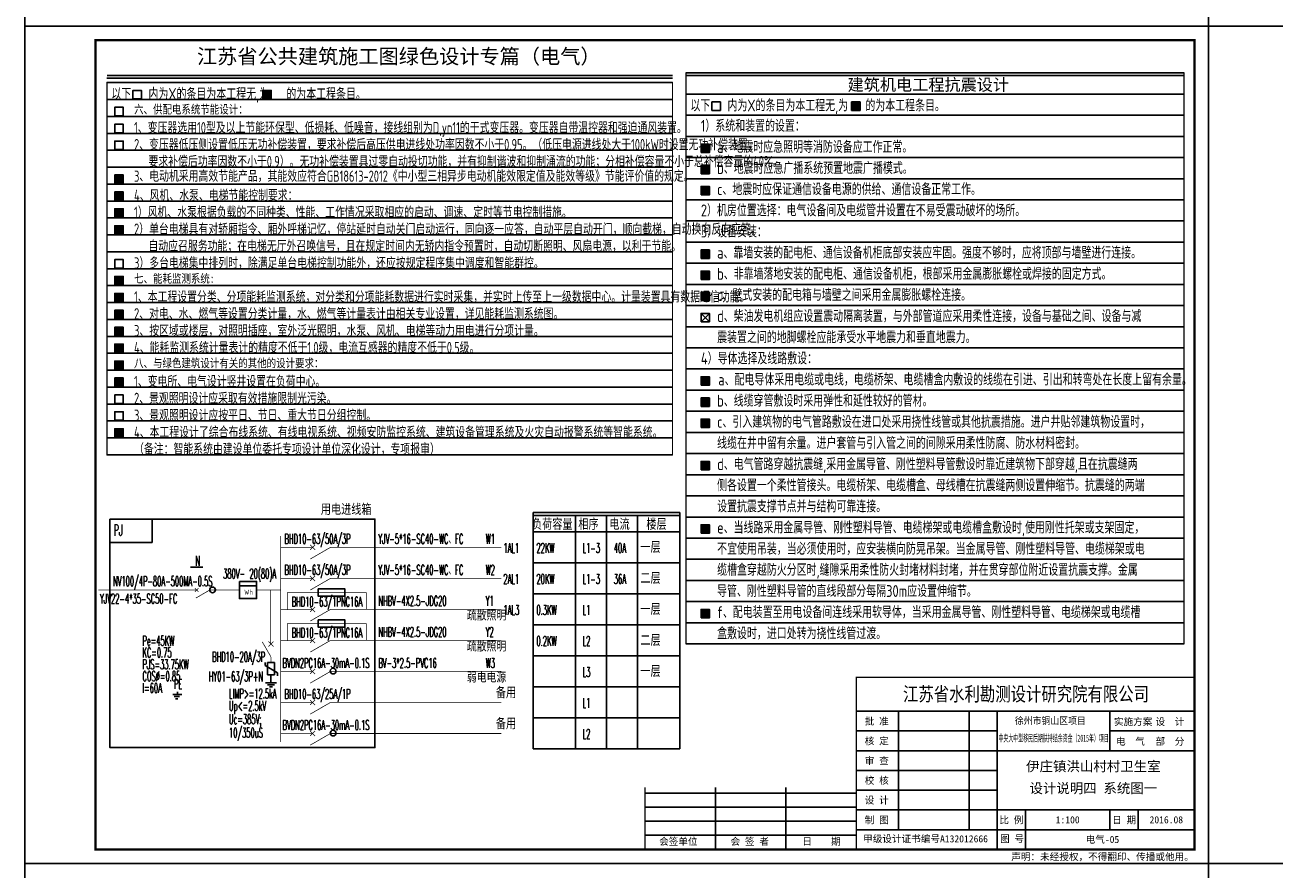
# Model space of a CAD drawing. Extents: x 41933 to 169416, y 41775 to 279375.
# Tile 33 of 39: x 83933 to 128290, y 190045 to 220014. Entities that reach past the tile are written whole.
import ezdxf
from ezdxf.enums import TextEntityAlignment as Align

# ---------------------------------------------------------------- set-up
doc = ezdxf.new("R2010")
doc.units = 0
doc.header["$LTSCALE"] = 1000
doc.header["$MEASUREMENT"] = 0
for name, color, linetype in [('1', 7, 'Continuous'), ('COLUMN', 1, 'Continuous'), ('E-EQUP-LIST-PLAN', 3, 'Continuous'), ('E-SYST', 7, 'Continuous'), ('LAYER1', 7, 'Continuous'), ('SIG_TEXT', 7, 'Continuous'), ('SYS_说明_E', 7, 'Continuous'), ('TEL_TEXT', 7, 'Continuous'), ('中文', 4, 'Continuous'), ('图框', 4, 'Continuous'), ('说明', 7, 'Continuous')]:
    doc.layers.add(name, color=color, linetype=linetype)
doc.styles.add('_HZTXT', font='tssdeng.shx', dxfattribs={"width": 0.8, "bigfont": 'hztxt.shx'})
doc.styles.add('HZTXT', font='TSSDENG', dxfattribs={"width": 0.8, "bigfont": 'HZTXT'})
doc.styles.add('hztxt1', font='txt.shx', dxfattribs={"width": 0.5, "height": 10, "bigfont": 'hztxt1.shx'})
doc.styles.add('ICDA-STYLE1', font='TSSDENG', dxfattribs={"width": 0.7, "bigfont": 'HZTXT'})
doc.styles.add('ICDA-STYLE2', font='SIMHEI.TTF', dxfattribs={"width": 0.7})
doc.styles.add('ST', font='SimSun.ttf', dxfattribs={"height": 7})
doc.styles.get("Standard").update_dxf_attribs({"font": 'gbenor.shx', "bigfont": 'gbcbig.shx'})
doc.styles.add('WMF-宋体0', font='SimSun.ttf')

# ---------------------------------------------------------------- blocks, each defined once
blk = doc.blocks.new('A$C3F914FCD')
for p, q in [((442, 499), (0, 766)), ((84, 868), (84, 427)), ((328, 868), (84, 868)), ((328, 427), (328, 868)), ((402, 147), (10, 147)), ((328, 427), (84, 427)), ((328, 74), (84, 74)), ((206, 427), (206, 147))]:
    blk.add_line(p, q)
at = {"layer": 'COLUMN', "linetype": 'Continuous'}
for p, q in [((0, 766), (0, 864)), ((442, 401), (442, 499)), ((255, 0), (157, 0))]:
    blk.add_line(p, q, dxfattribs=at)

msp = doc.modelspace()

# ---------------------------------------------------------------- hatches: boundary and pattern name
at = {"layer": 'TEL_TEXT'}
h = msp.add_hatch(color=256, dxfattribs=at)
h.dxf.hatch_style = 1
h.paths.add_polyline_path([(92669.1, 217395.6), (92669.1, 217695.6), (92369.1, 217695.6), (92369.1, 217395.6)])
h = msp.add_hatch(color=256, dxfattribs=at)
h.dxf.hatch_style = 1
h.paths.add_polyline_path([(113567.5, 216987.7), (113567.5, 217287.7), (113267.5, 217287.7), (113267.5, 216987.7)])
h = msp.add_hatch(color=256, dxfattribs=at)
h.dxf.hatch_style = 1
h.paths.add_polyline_path([(108222.5, 215487.7), (108222.5, 215787.7), (107922.5, 215787.7), (107922.5, 215487.7)])
h = msp.add_hatch(color=256, dxfattribs=at)
h.dxf.hatch_style = 1
h.paths.add_polyline_path([(87417.3, 214395.6), (87417.3, 214695.6), (87117.3, 214695.6), (87117.3, 214395.6)])
h = msp.add_hatch(color=256, dxfattribs=at)
h.dxf.hatch_style = 1
h.paths.add_polyline_path([(108222.5, 214737.7), (108222.5, 215037.7), (107922.5, 215037.7), (107922.5, 214737.7)])
h = msp.add_hatch(color=256, dxfattribs=at)
h.dxf.hatch_style = 1
h.paths.add_polyline_path([(108222.5, 213987.7), (108222.5, 214287.7), (107922.5, 214287.7), (107922.5, 213987.7)])
h = msp.add_hatch(color=256, dxfattribs=at)
h.dxf.hatch_style = 1
h.paths.add_polyline_path([(87417.3, 213795.6), (87417.3, 214095.6), (87117.3, 214095.6), (87117.3, 213795.6)])
h = msp.add_hatch(color=256, dxfattribs=at)
h.dxf.hatch_style = 1
h.paths.add_polyline_path([(87417.3, 213195.6), (87417.3, 213495.6), (87117.3, 213495.6), (87117.3, 213195.6)])
h = msp.add_hatch(color=256, dxfattribs=at)
h.dxf.hatch_style = 1
h.paths.add_polyline_path([(87417.3, 212595.6), (87417.3, 212895.6), (87117.3, 212895.6), (87117.3, 212595.6)])
h = msp.add_hatch(color=256, dxfattribs=at)
h.dxf.hatch_style = 1
h.paths.add_polyline_path([(108222.5, 211737.7), (108222.5, 212037.7), (107922.5, 212037.7), (107922.5, 211737.7)])
h = msp.add_hatch(color=256, dxfattribs=at)
h.dxf.hatch_style = 1
h.paths.add_polyline_path([(108222.5, 210987.7), (108222.5, 211287.7), (107922.5, 211287.7), (107922.5, 210987.7)])
h = msp.add_hatch(color=256, dxfattribs=at)
h.dxf.hatch_style = 1
h.paths.add_polyline_path([(87417.3, 210795.6), (87417.3, 211095.6), (87117.3, 211095.6), (87117.3, 210795.6)])
h = msp.add_hatch(color=256, dxfattribs=at)
h.dxf.hatch_style = 1
h.paths.add_polyline_path([(87417.3, 210195.6), (87417.3, 210495.6), (87117.3, 210495.6), (87117.3, 210195.6)])
h = msp.add_hatch(color=256, dxfattribs=at)
h.dxf.hatch_style = 1
h.paths.add_polyline_path([(108222.5, 210237.7), (108222.5, 210537.7), (107922.5, 210537.7), (107922.5, 210237.7)])
h = msp.add_hatch(color=256, dxfattribs=at)
h.dxf.hatch_style = 1
h.paths.add_polyline_path([(87417.3, 209595.6), (87417.3, 209895.6), (87117.3, 209895.6), (87117.3, 209595.6)])
h = msp.add_hatch(color=256, dxfattribs=at)
h.dxf.hatch_style = 1
h.paths.add_polyline_path([(87417.3, 208995.6), (87417.3, 209295.6), (87117.3, 209295.6), (87117.3, 208995.6)])
h = msp.add_hatch(color=256, dxfattribs=at)
h.dxf.hatch_style = 1
h.paths.add_polyline_path([(87417.3, 208395.6), (87417.3, 208695.6), (87117.3, 208695.6), (87117.3, 208395.6)])
h = msp.add_hatch(color=256, dxfattribs=at)
h.dxf.hatch_style = 1
h.paths.add_polyline_path([(87417.3, 207795.6), (87417.3, 208095.6), (87117.3, 208095.6), (87117.3, 207795.6)])
h = msp.add_hatch(color=256, dxfattribs=at)
h.dxf.hatch_style = 1
h.paths.add_polyline_path([(87417.3, 207195.6), (87417.3, 207495.6), (87117.3, 207495.6), (87117.3, 207195.6)])
h = msp.add_hatch(color=256, dxfattribs=at)
h.dxf.hatch_style = 1
h.paths.add_polyline_path([(108222.5, 207237.7), (108222.5, 207537.7), (107922.5, 207537.7), (107922.5, 207237.7)])
h = msp.add_hatch(color=256, dxfattribs=at)
h.dxf.hatch_style = 1
h.paths.add_polyline_path([(108222.5, 206487.7), (108222.5, 206787.7), (107922.5, 206787.7), (107922.5, 206487.7)])
h = msp.add_hatch(color=256, dxfattribs=at)
h.dxf.hatch_style = 1
h.paths.add_polyline_path([(108222.5, 205737.7), (108222.5, 206037.7), (107922.5, 206037.7), (107922.5, 205737.7)])
h = msp.add_hatch(color=256, dxfattribs=at)
h.dxf.hatch_style = 1
h.paths.add_polyline_path([(87417.3, 205395.6), (87417.3, 205695.6), (87117.3, 205695.6), (87117.3, 205395.6)])
h = msp.add_hatch(color=256, dxfattribs=at)
h.dxf.hatch_style = 1
h.paths.add_polyline_path([(108222.5, 204237.7), (108222.5, 204537.7), (107922.5, 204537.7), (107922.5, 204237.7)])
h = msp.add_hatch(color=256, dxfattribs=at)
h.dxf.hatch_style = 1
h.paths.add_polyline_path([(108222.5, 201987.7), (108222.5, 202287.7), (107922.5, 202287.7), (107922.5, 201987.7)])
h = msp.add_hatch(color=256, dxfattribs=at)
h.dxf.hatch_style = 1
h.paths.add_polyline_path([(108222.5, 198987.7), (108222.5, 199287.7), (107922.5, 199287.7), (107922.5, 198987.7)])

# ---------------------------------------------------------------- linework, layer by layer
msp.add_lwpolyline([(86946.4, 202488.3), (88444.5, 202488.3), (88444.5, 201664), (86946.4, 201664), (86946.4, 202488.3)])
at = {"layer": '1', "color": 44}
for p, q in [((101970.9, 202720.6), (107170.9, 202720.6)), ((101970.9, 202720.6), (101970.9, 194336.3)), ((107170.9, 202720.6), (107170.9, 194336.3)), ((101970.9, 202620.6), (107170.9, 202620.6)), ((103470.9, 202620.6), (103470.9, 194336.3)), ((104570.9, 202620.6), (104570.9, 194336.3)), ((105670.9, 202620.6), (105670.9, 194336.3)), ((101970.9, 202036.3), (107170.9, 202036.3)), ((101970.9, 200936.3), (107170.9, 200936.3)), ((101970.9, 199836.3), (107170.9, 199836.3)), ((101970.9, 198736.3), (107170.9, 198736.3)), ((101970.9, 197636.3), (107170.9, 197636.3)), ((101970.9, 196536.3), (107170.9, 196536.3)), ((101970.9, 195436.3), (107170.9, 195436.3)), ((101970.9, 194336.3), (107170.9, 194336.3))]:
    msp.add_line(p, q, dxfattribs=at)
msp.add_lwpolyline([(86946.4, 202488.3), (96349.4, 202488.3), (96349.4, 194389.1), (86946.4, 194389.1)], close=True, dxfattribs=at)
at = {"layer": 'Defpoints'}
for p, q in [((86842.1, 217972), (106910, 217972)), ((86842.1, 217372), (106910, 217372)), ((86842.1, 216772), (106910, 216772)), ((86842.1, 216172), (106910, 216172)), ((86842.1, 215572), (106910, 215572)), ((86842.1, 214972), (106910, 214972)), ((86842.1, 214372), (106910, 214372)), ((86842.1, 214372), (106910, 214372)), ((86842.1, 213772), (106910, 213772)), ((86842.1, 213172), (106910, 213172)), ((86842.1, 212572), (106910, 212572)), ((86842.1, 211972), (106910, 211972)), ((86842.1, 211372), (106910, 211372)), ((86842.1, 210772), (106910, 210772)), ((86842.1, 210172), (106910, 210172)), ((86842.1, 209572), (106910, 209572)), ((86842.1, 208972), (106910, 208972)), ((86842.1, 208372), (106910, 208372)), ((86842.1, 207772), (106910, 207772)), ((86842.1, 207172), (106910, 207172)), ((86842.1, 206572), (106910, 206572)), ((86842.1, 205972), (106910, 205972)), ((86842.1, 205372), (106910, 205372)), ((86842.1, 204772), (106910, 204772))]:
    msp.add_line(p, q, dxfattribs=at)
at = {"layer": 'E-EQUP-LIST-PLAN', "color": 7}
msp.add_line((107389, 218220.8), (125057.3, 218220.8), dxfattribs=at)
at = {"layer": 'E-SYST', "ltscale": 1000}
msp.add_line((107389, 218314.1), (125057.3, 218314.1), dxfattribs=at)
msp.add_line((107389, 218314.1), (125057.3, 218314.1), dxfattribs=at)
at = {"layer": 'LAYER1', "color": 52, "const_width": 25}
for points in [[(93000.2, 201885), (93000.2, 194587.3)], [(93000.2, 201480.6), (94137.4, 201480.6)], [(94048.3, 201575.6), (94227.3, 201396.7)], [(94227.4, 201575.6), (94048.3, 201396.8)], [(94054.3, 201072.6), (94770.3, 201486.3)], [(94770.3, 201486.3), (100830.7, 201486.3)], [(90084.1, 200036.1), (89961.1, 199912.7)], [(89961.1, 200036.1), (90084.1, 199912.6)], [(93000.2, 200380.6), (94137.4, 200380.6)], [(94048.3, 200475.6), (94227.3, 200296.7)], [(94227.4, 200475.6), (94048.3, 200296.8)], [(94054.3, 199972.6), (94770.3, 200386.3)], [(94770.3, 200386.3), (100830.7, 200386.3)], [(86532.4, 199974.5), (90013.8, 199974.4)], [(89996.5, 199689.4), (90488.5, 199974.4)], [(90488.5, 199974.4), (91541.1, 199974.2)], [(92152.6, 199974.2), (93000.2, 199974.1)], [(92655.2, 199974.4), (92655.2, 198064.1)], [(93241.3, 199280.6), (93241.3, 199884.8), (96049.6, 199884.8), (96049.6, 199286.3)], [(93000.2, 199280.6), (94137.4, 199280.6)], [(94048.3, 199375.6), (94227.3, 199196.7)], [(94227.4, 199375.6), (94048.3, 199196.8)], [(94054.3, 198872.6), (94770.3, 199286.3)], [(94770.3, 199286.3), (100830.7, 199286.3)], [(93241.3, 198180.6), (93241.3, 198784.8), (96049.6, 198784.8), (96049.6, 198186.3)], [(94048.3, 198275.6), (94227.3, 198096.7)], [(94227.4, 198275.6), (94048.3, 198096.8)], [(92353.4, 198135), (92661, 197602.6)], [(92750.3, 198148), (92571.4, 197969)], [(92750.3, 197968.9), (92571.5, 198148)], [(93000.2, 198180.6), (94137.4, 198180.6)], [(94054.3, 197772.6), (94770.3, 198186.3)], [(94770.3, 198186.3), (100830.7, 198186.3)], [(92661, 197602.6), (92661, 197403.3)], [(93000.2, 197080.6), (94137.4, 197080.6)], [(94048.3, 197175.6), (94227.3, 196996.7)], [(94227.4, 197175.6), (94048.3, 196996.8)], [(94054.3, 196672.6), (94770.3, 197086.3)], [(94770.3, 197086.3), (100830.7, 197086.3)], [(94048.3, 196075.6), (94227.3, 195896.7)], [(94227.4, 196075.6), (94048.3, 195896.8)], [(93000.2, 195980.6), (94137.4, 195980.6)], [(94054.3, 195572.6), (94770.3, 195986.3)], [(94770.3, 195986.3), (100830.7, 195986.3)], [(93000.2, 194880.6), (94137.4, 194880.6)], [(94048.3, 194975.6), (94227.3, 194796.7)], [(94227.4, 194975.6), (94048.3, 194796.8)], [(94054.3, 194472.6), (94770.3, 194886.3)], [(94770.3, 194886.3), (100830.7, 194886.3)]]:
    msp.add_lwpolyline(points, dxfattribs=at)
at = {"layer": 'SIG_TEXT'}
for points in [[(94340.8, 200014.8), (95287.6, 200014.8), (95287.6, 199754.7), (94340.8, 199754.7)], [(94340.8, 198914.8), (95287.6, 198914.8), (95287.6, 198654.7), (94340.8, 198654.7)]]:
    msp.add_lwpolyline(points, close=True, dxfattribs=at)
at = {"layer": 'TEL_TEXT'}
for p, q in [((107389, 217564.1), (125057.3, 217564.1)), ((107389, 216814.1), (125057.3, 216814.1)), ((107389, 216064.1), (125057.3, 216064.1)), ((108222.5, 215787.7), (107922.5, 215487.7)), ((107922.5, 215787.7), (108222.5, 215487.7)), ((107389, 215314.1), (125057.3, 215314.1)), ((108222.5, 215037.7), (107922.5, 214737.7)), ((107922.5, 215037.7), (108222.5, 214737.7)), ((107389, 214564.1), (125057.3, 214564.1)), ((108222.5, 214287.7), (107922.5, 213987.7)), ((107922.5, 214287.7), (108222.5, 213987.7)), ((107389, 213814.1), (125057.3, 213814.1)), ((107389, 213064.1), (125057.3, 213064.1)), ((107389, 212314.1), (125057.3, 212314.1)), ((108222.5, 212037.7), (107922.5, 211737.7)), ((107922.5, 212037.7), (108222.5, 211737.7)), ((107389, 211564.1), (125057.3, 211564.1)), ((108222.5, 211287.7), (107922.5, 210987.7)), ((107922.5, 211287.7), (108222.5, 210987.7)), ((107389, 210814.1), (125057.3, 210814.1)), ((108222.5, 210537.7), (107922.5, 210237.7)), ((107922.5, 210537.7), (108222.5, 210237.7)), ((107389, 210064.1), (125057.3, 210064.1)), ((108222.5, 209787.7), (107922.5, 209487.7)), ((107922.5, 209787.7), (108222.5, 209487.7)), ((107389, 209314.1), (125057.3, 209314.1)), ((107389, 208564.1), (125057.3, 208564.1)), ((107389, 207814.1), (125057.3, 207814.1)), ((108222.5, 207537.7), (107922.5, 207237.7)), ((107922.5, 207537.7), (108222.5, 207237.7)), ((107389, 207064.1), (125057.3, 207064.1)), ((108222.5, 206787.7), (107922.5, 206487.7)), ((107922.5, 206787.7), (108222.5, 206487.7)), ((107389, 206314.1), (125057.3, 206314.1)), ((108222.5, 206037.7), (107922.5, 205737.7)), ((107922.5, 206037.7), (108222.5, 205737.7)), ((107389, 205564.1), (125057.3, 205564.1)), ((107389, 205564.1), (125057.3, 205564.1)), ((107389, 204814.1), (125057.3, 204814.1)), ((108222.5, 204537.7), (107922.5, 204237.7)), ((107922.5, 204537.7), (108222.5, 204237.7)), ((107389, 204064.1), (125057.3, 204064.1)), ((107389, 203314.1), (125057.3, 203314.1)), ((107389, 202564.1), (125057.3, 202564.1)), ((108222.5, 202287.7), (107922.5, 201987.7)), ((107922.5, 202287.7), (108222.5, 201987.7)), ((107389, 201814.1), (125057.3, 201814.1)), ((107389, 201064.1), (125057.3, 201064.1)), ((89806.2, 200780.6), (90246, 200780.6)), ((107389, 200314.1), (125057.3, 200314.1)), ((107389, 199564.1), (125057.3, 199564.1)), ((108222.5, 199287.7), (107922.5, 198987.7)), ((107922.5, 199287.7), (108222.5, 198987.7)), ((107389, 198814.1), (125057.3, 198814.1)), ((107389, 198064.1), (125057.3, 198064.1)), ((89182.3, 196263.7), (89496.3, 196263.7)), ((89229.3, 196193.4), (89421.3, 196193.4)), ((89276.3, 196111.4), (89358.3, 196111.4)), ((89346.3, 196365.2), (89346.3, 196263.7))]:
    msp.add_line(p, q, dxfattribs=at)
at = {"layer": 'TEL_TEXT', "const_width": 42.7}
msp.add_lwpolyline([(125057.3, 218314.1), (125057.3, 198064.1), (107389, 198064.1), (107389, 218314.1), (125057.3, 218314.1)], dxfattribs=at)
at = {"layer": 'TEL_TEXT'}
for points in [[(87764.3, 217395.6), (88064.3, 217395.6), (88064.3, 217695.6), (87764.3, 217695.6)], [(92369.1, 217395.6), (92669.1, 217395.6), (92669.1, 217695.6), (92369.1, 217695.6)], [(87117.3, 216795.6), (87417.3, 216795.6), (87417.3, 217095.6), (87117.3, 217095.6)], [(108311.1, 216987.7), (108611.1, 216987.7), (108611.1, 217287.7), (108311.1, 217287.7)], [(113267.5, 216987.7), (113567.5, 216987.7), (113567.5, 217287.7), (113267.5, 217287.7)], [(87117.3, 216195.6), (87417.3, 216195.6), (87417.3, 216495.6), (87117.3, 216495.6)], [(87117.3, 215595.6), (87417.3, 215595.6), (87417.3, 215895.6), (87117.3, 215895.6)], [(107922.5, 215487.7), (108222.5, 215487.7), (108222.5, 215787.7), (107922.5, 215787.7)], [(87117.3, 214395.6), (87417.3, 214395.6), (87417.3, 214695.6), (87117.3, 214695.6)], [(107922.5, 214737.7), (108222.5, 214737.7), (108222.5, 215037.7), (107922.5, 215037.7)], [(107922.5, 213987.7), (108222.5, 213987.7), (108222.5, 214287.7), (107922.5, 214287.7)], [(87117.3, 213795.6), (87417.3, 213795.6), (87417.3, 214095.6), (87117.3, 214095.6)], [(87117.3, 213195.6), (87417.3, 213195.6), (87417.3, 213495.6), (87117.3, 213495.6)], [(87117.3, 212595.6), (87417.3, 212595.6), (87417.3, 212895.6), (87117.3, 212895.6)], [(107922.5, 211737.7), (108222.5, 211737.7), (108222.5, 212037.7), (107922.5, 212037.7)], [(87117.3, 211395.6), (87417.3, 211395.6), (87417.3, 211695.6), (87117.3, 211695.6)], [(107922.5, 210987.7), (108222.5, 210987.7), (108222.5, 211287.7), (107922.5, 211287.7)], [(87117.3, 210795.6), (87417.3, 210795.6), (87417.3, 211095.6), (87117.3, 211095.6)], [(87117.3, 210195.6), (87417.3, 210195.6), (87417.3, 210495.6), (87117.3, 210495.6)], [(107922.5, 210237.7), (108222.5, 210237.7), (108222.5, 210537.7), (107922.5, 210537.7)], [(87117.3, 209595.6), (87417.3, 209595.6), (87417.3, 209895.6), (87117.3, 209895.6)], [(107922.5, 209487.7), (108222.5, 209487.7), (108222.5, 209787.7), (107922.5, 209787.7)], [(87117.3, 208995.6), (87417.3, 208995.6), (87417.3, 209295.6), (87117.3, 209295.6)], [(87117.3, 208395.6), (87417.3, 208395.6), (87417.3, 208695.6), (87117.3, 208695.6)], [(87117.3, 207795.6), (87417.3, 207795.6), (87417.3, 208095.6), (87117.3, 208095.6)], [(87117.3, 207195.6), (87417.3, 207195.6), (87417.3, 207495.6), (87117.3, 207495.6)], [(107922.5, 207237.7), (108222.5, 207237.7), (108222.5, 207537.7), (107922.5, 207537.7)], [(87117.3, 206595.6), (87417.3, 206595.6), (87417.3, 206895.6), (87117.3, 206895.6)], [(107922.5, 206487.7), (108222.5, 206487.7), (108222.5, 206787.7), (107922.5, 206787.7)], [(87117.3, 205995.6), (87417.3, 205995.6), (87417.3, 206295.6), (87117.3, 206295.6)], [(107922.5, 205737.7), (108222.5, 205737.7), (108222.5, 206037.7), (107922.5, 206037.7)], [(87117.3, 205395.6), (87417.3, 205395.6), (87417.3, 205695.6), (87117.3, 205695.6)], [(107922.5, 204237.7), (108222.5, 204237.7), (108222.5, 204537.7), (107922.5, 204537.7)], [(107922.5, 201987.7), (108222.5, 201987.7), (108222.5, 202287.7), (107922.5, 202287.7)], [(107922.5, 198987.7), (108222.5, 198987.7), (108222.5, 199287.7), (107922.5, 199287.7)]]:
    msp.add_lwpolyline(points, close=True, dxfattribs=at)
for centre in [(90588.3, 199980), (94865.7, 197099.7), (94865.7, 194899.7)]:
    msp.add_circle(centre, 100, dxfattribs=at)
msp.add_solid([(89124.3, 196365.8), (89605.3, 196365.8), (89124.3, 196365.5), (89605.3, 196365.5)], dxfattribs=at)
at = {"layer": '中文', "color": 30}
msp.add_line((91541.1, 200126.9), (92152.6, 200126.9), dxfattribs=at)
msp.add_lwpolyline([(91541.1, 200279.7), (92152.6, 200279.7), (92152.6, 199668.7), (91541.1, 199668.7)], close=True, dxfattribs=at)
at = {"layer": '图框'}
for p, q in [((125433, 195675), (113433, 195675)), ((114933, 191475), (114933, 195675)), ((117433, 191475), (117433, 195675)), ((118433, 190775), (118433, 195675)), ((122433, 194275), (122433, 195675)), ((118433, 194975), (113433, 194975)), ((125433, 194975), (122433, 194975)), ((125433, 194275), (113433, 194275)), ((118433, 193575), (113433, 193575)), ((108433, 190775), (108433, 192975)), ((110933, 190775), (110933, 192975)), ((113433, 192775), (105933, 192775)), ((118433, 192875), (113433, 192875)), ((113433, 192275), (105933, 192275)), ((125433, 192175), (113433, 192175)), ((119433, 190775), (119433, 192175)), ((122433, 191475), (122433, 192175)), ((122433, 191475), (122433, 192175)), ((123433, 191475), (123433, 192175)), ((113433, 191775), (105933, 191775)), ((113433, 191275), (105933, 191275)), ((125433, 191475), (113433, 191475))]:
    msp.add_line(p, q, dxfattribs=at)
at = {"layer": '图框', "color": 4}
for points in [[(125933, 249675), (83933, 249675), (83933, 219975), (125933, 219975)], [(167933, 249675), (125933, 249675), (125933, 219975), (167933, 219975)], [(125933, 219975), (83933, 219975), (83933, 190275), (125933, 190275)], [(167933, 219975), (125933, 219975), (125933, 190275), (167933, 190275)], [(125933, 190275), (83933, 190275), (83933, 160575), (125933, 160575)]]:
    msp.add_lwpolyline(points, close=True, dxfattribs=at)
at = {"layer": '图框', "color": 4, "const_width": 80}
msp.add_lwpolyline([(86433, 190775), (125433, 190775), (125433, 219475), (86433, 219475)], close=True, dxfattribs=at)
at = {"layer": '图框', "const_width": 45}
for points in [[(113433, 190775), (113433, 196875), (125433, 196875)], [(105933, 190775), (105933, 192975)]]:
    msp.add_lwpolyline(points, dxfattribs=at)
at = {"layer": '说明', "color": 7}
msp.add_line((86842.1, 218127.5), (106910, 218127.5), dxfattribs=at)
for points, const_width in [([(86842.1, 218220.8), (106910, 218220.8)], 59.2), ([(106910, 217972), (106910, 204772), (86842.1, 204772), (86842.1, 217972), (106910, 217972)], 42.7)]:
    msp.add_lwpolyline(points, dxfattribs=dict(at, const_width=const_width))

# ---------------------------------------------------------------- block references
at = {"layer": 'TEL_TEXT'}
msp.add_blockref('A$C3F914FCD', (92455, 196535.6), dxfattribs=at)

# ---------------------------------------------------------------- texts
at = {"layer": 'E-SYST', "color": 7, "lineweight": 0, "style": 'WMF-宋体0'}
msp.add_text('建筑机电工程抗震设计', height=420, dxfattribs=at).set_placement((113122.9, 217685.9))
at = {"layer": 'SYS_说明_E'}
for s, height, style, width, p in [('六、供配电系统节能设计：', 300, 'ICDA-STYLE2', 0.8, (87803.2, 217172)), ('1、变压器选用10型及以上节能环保型、低损耗、低噪音，接线组别为D,yn11的干式变压器。变压器自带温控器和强迫通风装置。', 400, 'ICDA-STYLE1', 0.7, (87803.2, 216572)), ('2、变压器低压侧设置低压无功补偿装置，要求补偿后高压供电进线处功率因数不小于0.95。（低压电源进线处大于100kW时设置无功补偿装置，', 400, 'ICDA-STYLE1', 0.7, (87803.2, 215972)), ('   要求补偿后功率因数不小于0.9）。无功补偿装置具过零自动投切功能，并有抑制谐波和抑制涌流的功能；分相补偿容量不小于总补偿容量的40%%%。', 400, 'ICDA-STYLE1', 0.7, (87803.2, 215372)), ('3、电动机采用高效节能产品，其能效应符合GB18613-2012《中小型三相异步电动机能效限定值及能效等级》节能评价值的规定。', 400, 'ICDA-STYLE1', 0.7, (87803.2, 214852.3)), ('4、风机、水泵、电梯节能控制要求：', 400, 'ICDA-STYLE1', 0.7, (87803.2, 214172)), ('1）风机、水泵根据负载的不同种类、性能、工作情况采取相应的启动、调速、定时等节电控制措施。 ', 400, 'ICDA-STYLE1', 0.7, (87803.2, 213572)), ('2）单台电梯具有对轿厢指令、厢外呼梯记忆，停站延时自动关门启动运行，同向逐一应答，自动平层自动开门，顺向截梯，自动换向反向应答，', 400, 'ICDA-STYLE1', 0.7, (87803.2, 212972)), ('   自动应召服务功能；在电梯无厅外召唤信号，且在规定时间内无轿内指令预置时，自动切断照明、风扇电源，以利于节能。 ', 400, 'ICDA-STYLE1', 0.7, (87803.2, 212372)), ('3）多台电梯集中排列时，除满足单台电梯控制功能外，还应按规定程序集中调度和智能群控。 ', 400, 'ICDA-STYLE1', 0.7, (87803.2, 211772)), ('七、能耗监测系统:', 300, 'ICDA-STYLE2', 0.8, (87803.2, 211172)), ('1、本工程设置分类、分项能耗监测系统，对分类和分项能耗数据进行实时采集，并实时上传至上一级数据中心。计量装置具有数据通信功能。', 400, 'ICDA-STYLE1', 0.7, (87803.2, 210572)), ('2、对电、水、燃气等设置分类计量，水、燃气等计量表计由相关专业设置，详见能耗监测系统图。', 400, 'ICDA-STYLE1', 0.7, (87803.2, 209972)), ('3、按区域或楼层，对照明插座，室外泛光照明，水泵、风机、电梯等动力用电进行分项计量。', 400, 'ICDA-STYLE1', 0.7, (87803.2, 209372)), ('4、能耗监测系统计量表计的精度不低于1.0级，电流互感器的精度不低于0.5级。', 400, 'ICDA-STYLE1', 0.7, (87803.2, 208772)), ('八、与绿色建筑设计有关的其他的设计要求：', 300, 'ICDA-STYLE2', 0.8, (87803.2, 208172)), ('1、变电所、电气设计竖井设置在负荷中心。', 400, 'ICDA-STYLE1', 0.7, (87803.2, 207572)), ('2、景观照明设计应采取有效措施限制光污染。', 400, 'ICDA-STYLE1', 0.7, (87803.2, 206972)), ('3、景观照明设计应按平日、节日、重大节日分组控制。', 400, 'ICDA-STYLE1', 0.7, (87803.2, 206372)), ('4、本工程设计了综合布线系统、有线电视系统、视频安防监控系统、建筑设备管理系统及火灾自动报警系统等智能系统。', 400, 'ICDA-STYLE1', 0.7, (87803.2, 205772)), ('（备注：智能系统由建设单位委托专项设计单位深化设计，专项报审） ', 400, 'ICDA-STYLE1', 0.7, (87803.2, 205172))]:
    msp.add_text(s, height=height, dxfattribs=dict(at, style=style, width=width)).set_placement(p, align=Align.TOP_LEFT)
at = {"layer": 'TEL_TEXT', "style": '_HZTXT', "width": 0.8}
for s, p in [('以下   内为X的条目为本工程无,为   的为本工程条目。', (86997.4, 217568.2)), ('以下   内为X的条目为本工程无,为   的为本工程条目。', (107544.2, 217160.3)), ('1）系统和装置的设置：', (107915.9, 216439.1)), ('a、地震时应急照明等消防设备应工作正常。', (108492.8, 215689.1)), ('b、地震时应急广播系统预置地震广播模式。', (108492.8, 214939.1)), ('c、地震时应保证通信设备电源的供给、通信设备正常工作。', (108492.8, 214189.1)), ('2）机房位置选择：电气设备间及电缆管井设置在不易受震动破坏的场所。', (107915.9, 213439.1)), ('3）设备安装：', (107915.9, 212689.1)), ('a、靠墙安装的配电柜、通信设备机柜底部安装应牢固。强度不够时，应将顶部与墙壁进行连接。', (108492.8, 211939.1)), ('b、非靠墙落地安装的配电柜、通信设备机柜，根部采用金属膨胀螺栓或焊接的固定方式。', (108492.8, 211189.1)), ('c、壁式安装的配电箱与墙壁之间采用金属膨胀螺栓连接。', (108492.8, 210439.1)), ('d、柴油发电机组应设置震动隔离装置，与外部管道应采用柔性连接，设备与基础之间、设备与减', (108492.8, 209689.1)), ('震装置之间的地脚螺栓应能承受水平地震力和垂直地震力。', (108492.8, 208939.1)), ('4）导体选择及线路敷设：', (107915.9, 208189.1)), ('a、配电导体采用电缆或电线，电缆桥架、电缆槽盒内敷设的线缆在引进、引出和转弯处在长度上留有余量。', (108532.7, 207439.1)), ('b、线缆穿管敷设时采用弹性和延性较好的管材。', (108492.8, 206689.1)), ('c、引入建筑物的电气管路敷设在进口处采用挠性线管或其他抗震措施。进户井贴邻建筑物设置时，', (108492.8, 205939.1)), ('线缆在井中留有余量。进户套管与引入管之间的间隙采用柔性防腐、防水材料密封。', (108492.8, 205189.1)), ('d、电气管路穿越抗震缝,采用金属导管、刚性塑料导管敷设时靠近建筑物下部穿越,且在抗震缝两', (108492.8, 204439.1)), ('侧各设置一个柔性管接头。电缆桥架、电缆槽盒、母线槽在抗震缝两侧设置伸缩节。抗震缝的两端', (108492.8, 203689.1)), ('设置抗震支撑节点并与结构可靠连接。', (108492.8, 202939.1)), ('e、当线路采用金属导管、刚性塑料导管、电缆梯架或电缆槽盒敷设时,使用刚性托架或支架固定，', (108492.8, 202189.1)), ('不宜使用吊装，当必须使用时，应安装横向防晃吊架。当金属导管、刚性塑料导管、电缆梯架或电', (108492.8, 201439.1)), ('缆槽盒穿越防火分区时,缝隙采用柔性防火封堵材料封堵，并在贯穿部位附近设置抗震支撑。金属', (108492.8, 200689.1)), ('导管、刚性塑料导管的直线段部分每隔30m应设置伸缩节。', (108492.8, 199939.1)), ('f、配电装置至用电设备间连线采用软导体，当采用金属导管、刚性塑料导管、电缆梯架或电缆槽', (108492.8, 199189.1)), ('盒敷设时，进口处转为挠性线管过渡。', (108492.8, 198439.1))]:
    msp.add_text(s, height=420, dxfattribs=at).set_placement(p, align=Align.MIDDLE_LEFT)
at = {"layer": 'TEL_TEXT', "style": 'HZTXT', "width": 0.9}
msp.add_text('用电进线箱', height=400, dxfattribs=at).set_placement((96230.8, 202634.8), align=Align.RIGHT)
at = {"layer": 'TEL_TEXT'}
for s, height, style, width, p in [('PJ', 400, 'hztxt1', 0.5, (87083.4, 201896.4)), ('负荷容量', 400, 'HZTXT', 0.9, (101923.3, 202107.3)), ('相序', 400, 'HZTXT', 0.9, (103568.4, 202107.3)), ('电流', 400, 'HZTXT', 0.9, (104668.4, 202107.3)), ('楼层', 400, 'HZTXT', 0.9, (105981.4, 202107.3)), ('BHD10-63/50A/3P', 350, 'hztxt1', 0.5, (93138.4, 201613.1)), ('YJV-5*16-SC40-WC、FC', 350, 'hztxt1', 0.5, (96469.5, 201613.1)), ('W1', 350, 'hztxt1', 0.5, (100278.3, 201613.1)), ('1AL1', 350, 'hztxt1', 0.5, (100907.5, 201291.3)), ('22KW', 350, 'hztxt1', 0.5, (102081, 201291.3)), ('L1-3', 350, 'hztxt1', 0.5, (103717, 201291.3)), ('40A', 350, 'hztxt1', 0.5, (104825, 201291.3)), ('一层', 400, 'HZTXT', 0.9, (105768.5, 201291.3)), ('N', 350, 'hztxt1', 0.5, (89977.7, 200835)), ('380V- 20(80)A', 350, 'hztxt1', 0.5, (90961.4, 200381.6)), ('BHD10-63/50A/3P', 350, 'hztxt1', 0.5, (93138.4, 200513.1)), ('YJV-5*16-SC40-WC、FC', 350, 'hztxt1', 0.5, (96469.5, 200513.1)), ('W2', 350, 'hztxt1', 0.5, (100278.3, 200513.1)), ('2AL1', 350, 'hztxt1', 0.5, (100907.5, 200191.3)), ('20KW', 350, 'hztxt1', 0.5, (102081, 200191.3)), ('L1-3', 350, 'hztxt1', 0.5, (103717, 200191.3)), ('36A', 350, 'hztxt1', 0.5, (104825, 200191.3)), ('二层', 400, 'HZTXT', 0.9, (105768.5, 200191.3)), ('NV100/4P-80A-500MA-0.5S', 350, 'hztxt1', 0.5, (87054, 200110.4)), ('YJV22-4*35-SC50-FC', 350, 'hztxt1', 0.5, (86593.7, 199493.2)), ('BHD10-63/1PNC16A', 350, 'hztxt1', 0.5, (93394.5, 199386.3)), ('NHBV-4X2.5-JDG20', 350, 'hztxt1', 0.5, (96469.5, 199413.1)), ('Y1', 350, 'hztxt1', 0.5, (100278.3, 199413.1)), ('疏散照明', 350, 'HZTXT', 0.8, (99611.8, 198894.2)), ('1AL3', 350, 'hztxt1', 0.5, (100907.5, 199091.3)), ('0.3KW', 350, 'hztxt1', 0.5, (102081, 199091.3)), ('L1', 350, 'hztxt1', 0.5, (103717, 199091.3)), ('一层', 400, 'HZTXT', 0.9, (105768.5, 199091.3)), ('Pe=45KW', 350, 'hztxt1', 0.5, (88101.1, 197997.7)), ('BHD10-63/1PNC16A', 350, 'hztxt1', 0.5, (93394.5, 198286.3)), ('NHBV-4X2.5-JDG20', 350, 'hztxt1', 0.5, (96469.5, 198313.1)), ('Y2', 350, 'hztxt1', 0.5, (100278.3, 198313.1)), ('0.2KW', 350, 'hztxt1', 0.5, (102081, 197991.3)), ('L2', 350, 'hztxt1', 0.5, (103717, 197991.3)), ('二层', 400, 'HZTXT', 0.9, (105768.5, 197991.3)), ('KC=0.75', 350, 'hztxt1', 0.5, (88101.1, 197581.6)), ('疏散照明', 350, 'HZTXT', 0.8, (99611.8, 197794.2)), ('PJS=33.75KW', 350, 'hztxt1', 0.5, (88101.1, 197162.4)), ('BHD10-20A/3P', 350, 'hztxt1', 0.5, (90572.4, 197431.7)), ('BVDN2PC16A-30mA-0.1S', 350, 'hztxt1', 0.5, (93068.1, 197213.1)), ('BV-3*2.5-PVC16', 350, 'hztxt1', 0.5, (96469.5, 197213.1)), ('W3', 350, 'hztxt1', 0.5, (100278.3, 197213.1)), ('COS%%C=0.85', 350, 'hztxt1', 0.5, (88101.1, 196743.1)), ('HY01-63/3P+N', 350, 'hztxt1', 0.5, (90451.7, 196734.3)), ('弱电电源', 350, 'HZTXT', 0.8, (99611.8, 196694.2)), ('L3', 350, 'hztxt1', 0.5, (103717, 196891.3)), ('一层', 400, 'HZTXT', 0.9, (105768.5, 196891.3)), ('I=60A', 350, 'hztxt1', 0.5, (88101.1, 196323.9)), ('PE', 350, 'hztxt1', 0.5, (89218.3, 196464.2)), ('LIMP>=12.5kA', 350, 'hztxt1', 0.5, (91169.8, 196123.7)), ('备用', 400, 'HZTXT', 0.9, (100639.6, 196136.2)), ('Up<=2.5kV', 350, 'hztxt1', 0.5, (91169.8, 195691.3)), ('BHD10-63/25A/1P', 350, 'hztxt1', 0.5, (93138.4, 196113.1)), ('L1', 350, 'hztxt1', 0.5, (103717, 195791.3)), ('Uc=385V;', 350, 'hztxt1', 0.5, (91169.8, 195218.1)), ('BVDN2PC16A-30mA-0.1S', 350, 'hztxt1', 0.5, (93068.1, 195013.1)), ('备用', 400, 'HZTXT', 0.9, (100639.6, 195036.2)), ('10/350uS', 350, 'hztxt1', 0.5, (91169.8, 194740.5)), ('L2', 350, 'hztxt1', 0.5, (103717, 194691.3))]:
    msp.add_text(s, height=height, dxfattribs=dict(at, style=style, width=width)).set_placement(p)
at = {"layer": '中文', "color": 30, "width": 1.209793}
msp.add_text('Wh', height=181.44, dxfattribs=at).set_placement((91710.4, 199812.3), (92018.9, 199812.3), align=Align.FIT)
at = {"layer": '图框', "style": 'ST', "width": 0.8}
msp.add_text('江苏省水利勘测设计研究院有限公司', height=500, dxfattribs=at).set_placement((115089.1, 196037.6))
at = {"layer": '图框', "style": 'ST'}
for s, p in [('批 准', (113731.2, 195195)), ('实施方案', (122574.7, 195180.4)), ('设  计', (124049.2, 195180.4)), ('核 定', (113731.2, 194495)), ('电  气', (122649.2, 194480.4)), ('部  分', (124049.2, 194480.4)), ('审 查', (113731.2, 193795)), ('校 核', (113731.2, 193095)), ('设 计', (113731.2, 192395)), ('制 图', (113731.2, 191695)), ('比 例', (118511.1, 191695)), ('日 期', (122511.1, 191695)), ('会签单位', (106435.4, 190932.3)), ('会 签 者', (108970.9, 190932.3)), ('日    期', (111517.1, 190932.3)), ('甲级设计证书编号A132012666', (113675.2, 191025.4)), ('图 号', (118533, 191025.4)), ('声明：未经授权，不得翻印、传播或他用。', (118930, 190389.7))]:
    msp.add_text(s, height=250, dxfattribs=at).set_placement(p)
for s, width, p in [('徐州市铜山区项目 ', 0.9, (120395, 195214.2)), ('中央大中型移民后期扶持结余资金（2015年）项目', 0.5, (120433.2, 194595.1))]:
    msp.add_text(s, height=250, dxfattribs=dict(at, width=width)).set_placement(p, align=Align.CENTER)
for s, height, p in [('伊庄镇洪山村村卫生室', 350, (121843.5, 193722.8)), ('设计说明四 系统图一', 350, (121843.5, 192944.5)), ('1:100', 250, (120933.2, 191825)), ('2016.08', 250, (124433, 191825)), ('电气-05', 250, (122166.3, 191129.4))]:
    msp.add_text(s, height=height, dxfattribs=at).set_placement(p, align=Align.MIDDLE_CENTER)
at = {"layer": '说明', "color": 7, "lineweight": 0, "style": 'WMF-宋体0'}
msp.add_text('江苏省公共建筑施工图绿色设计专篇（电气）', height=525, dxfattribs=at).set_placement((90035.7, 218640.6))

doc.saveas('drawing.dxf')
